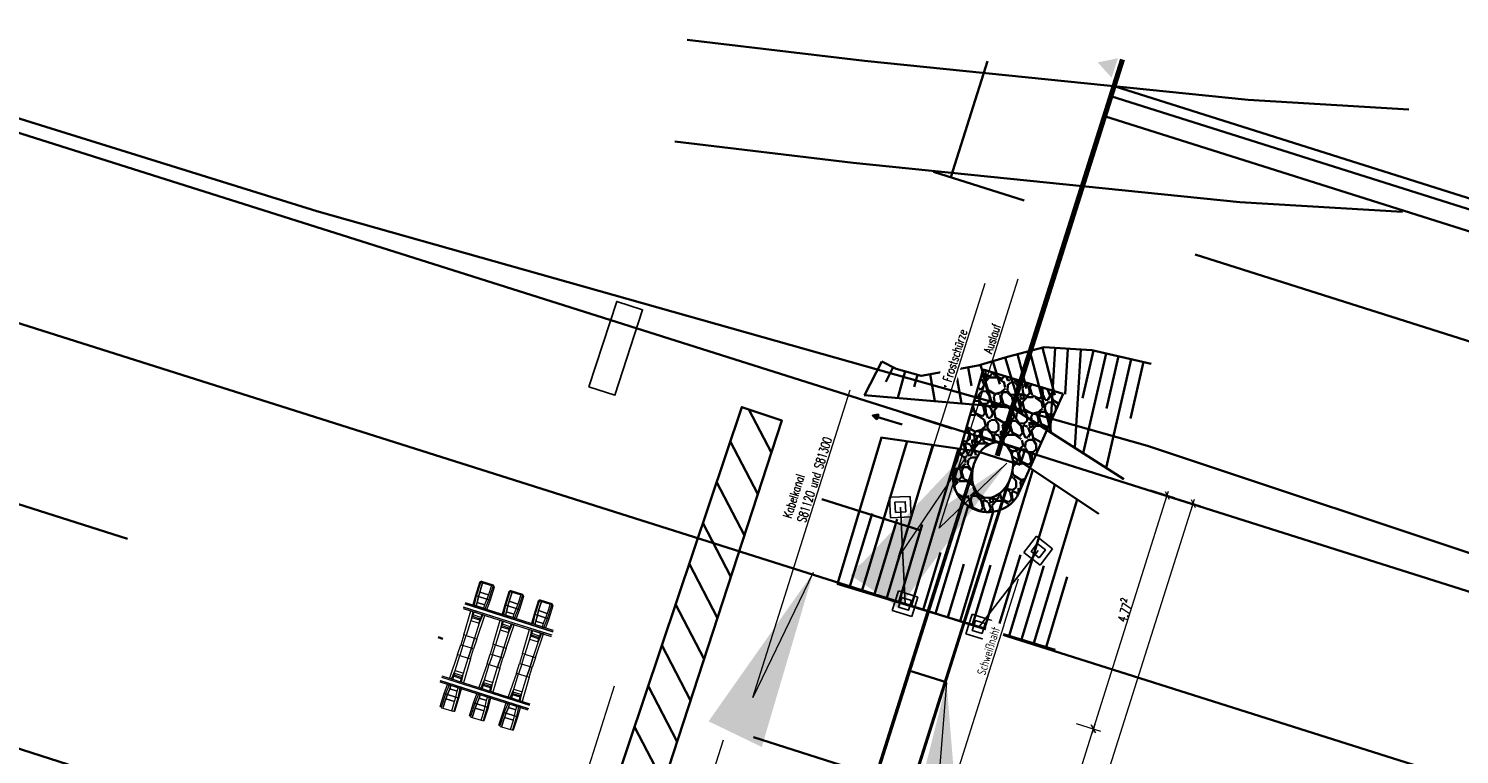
# Model space of a CAD drawing. Header units: metres. Extents: x -11 to 3521450, y 0 to 5943726.
# Tile 78 of 96: x 3521259 to 3521287, y 5943388 to 5943402. Entities that reach past the tile are written whole.
import ezdxf

# ---------------------------------------------------------------- set-up
doc = ezdxf.new("R2010")
doc.units = ezdxf.units.M
doc.header["$PDMODE"] = 35
doc.header["$PDSIZE"] = 0.1
for name, pattern in [('AUSGEZOGEN', [2, 1, 1]), ('JIS_02_0.7', [1.35, 0.75, -0.6]), ('Strichpunkt', [25.4, 12.7, -6.35, 0, -6.35]), ('Verdeckt', [9.525, 6.35, -3.175]), ('Verdeckt2', [4.7625, 3.175, -1.5875])]:
    doc.linetypes.add(name, pattern=pattern)
doc.layers.add('IB_SCHWELLE', color=101, linetype='Continuous', lineweight=9)
doc.layers.add('T__ACHS', color=10, linetype='Strichpunkt', lineweight=25)
doc.layers.add('IBJ_DB-Grenze', color=3, linetype='Continuous', true_color=0x00ff00)
for name, color, linetype in [('IBJ_Entwässerung', 170, 'Continuous'), ('IBJ_Sonstiges', 10, 'Continuous'), ('T__SCHN', 1, 'Continuous'), ('T__TEXT', 2, 'Continuous'), ('T__VERM', 3, 'Continuous')]:
    doc.layers.add(name, color=color, linetype=linetype)
doc.layers.add('IBJ_Hilfslinien', color=210, linetype='Continuous', plot=False)
doc.styles.get("Standard").update_dxf_attribs({"font": 'simplex.shx', "width": 0.7})
doc.dimstyles.new('SOFI35$0', dxfattribs={"dimtxt": 3.5, "dimasz": 0.35, "dimexe": 0.18, "dimexo": 0.0625, "dimgap": 0.945, "dimtad": 1, "dimdec": 3, "dimrnd": 0.001, "dimzin": 0, "dimdsep": 46, "dimtxsty": 'Standard', "dimblk1": 'SOF_BEMSTR1', "dimblk2": 'SOF_BEMSTR2', "dimsah": 1, "dimcen": 3.5, "dimse1": 1, "dimse2": 1, "dimclrd": 1, "dimclre": 1, "dimclrt": 2, "dimadec": 0, "dimazin": 0, "dimtfac": 1, "dimtdec": 3, "dimtmove": 0, "dimatfit": 3, "dimfxl": 1, "dimtolj": 1, "dimtzin": 0, "dimlwd": 0, "dimlwe": 0, "dimarcsym": 0})
doc.dimstyles.new('SOFI35$7', dxfattribs={"dimscale": 0, "dimtxt": 3.5, "dimasz": 3.5, "dimexe": 0.18, "dimexo": 0.0625, "dimgap": 0.945, "dimtad": 1, "dimdec": 3, "dimrnd": 0.001, "dimzin": 0, "dimdsep": 46, "dimtxsty": 'Standard', "dimblk1": 'SOF_BEMSTR1', "dimblk2": 'SOF_BEMSTR2', "dimcen": 3.5, "dimse1": 1, "dimse2": 1, "dimclrd": 1, "dimclre": 1, "dimclrt": 2, "dimadec": 0, "dimazin": 0, "dimtfac": 1, "dimtdec": 3, "dimtmove": 0, "dimatfit": 0, "dimfxl": 1, "dimtolj": 1, "dimtzin": 0, "dimlwd": 0, "dimlwe": 0, "dimarcsym": 0})

# ---------------------------------------------------------------- blocks, each defined once
blk = doc.blocks.new('SOF_BEMSTR1')
at = {"color": 0, "linetype": 'ByBlock', "lineweight": -2}
for p, q in [((0, 20), (0, -8.5)), ((3.535, 3.535), (-3.535, -3.535)), ((-5, 0), (5, 0))]:
    blk.add_line(p, q, dxfattribs=at)
blk = doc.blocks.new('SOF_BEMSTR2')
at = {"color": 0, "linetype": 'ByBlock', "lineweight": -2}
for p, q in [((0, -20), (0, 8.5)), ((3.535, 3.535), (-3.535, -3.535)), ((-5, 0), (5, 0))]:
    blk.add_line(p, q, dxfattribs=at)
blk = doc.blocks.new('*D112')
at = {"layer": 'Defpoints', "color": 0, "linetype": 'AUSGEZOGEN', "lineweight": 35, "transparency": 16777216}
for p in [(3521277.61, 5943394.099), (3521281.349, 5943392.916), (3521272.099, 5943376.678)]:
    blk.add_point(p, dxfattribs=at)
at = {"layer": 'T__VERM', "color": 1, "linetype": 'AUSGEZOGEN', "lineweight": 0, "transparency": 16777216}
blk.add_line((3521275.843, 5943375.512), (3521281.344, 5943392.899), dxfattribs=at)
at = {"layer": 'T__VERM', "color": 1, "linetype": 'AUSGEZOGEN', "lineweight": 0, "transparency": 16777216, "xscale": 0.0175, "yscale": 0.0175, "zscale": 0.0175}
for name, p, rotation in [('SOF_BEMSTR1', (3521281.349, 5943392.916), 72.4443742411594), ('SOF_BEMSTR2', (3521275.837, 5943375.495), 252.4443742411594)]:
    blk.add_blockref(name, p, dxfattribs=dict(at, rotation=rotation))
at = {"layer": 'T__VERM', "color": 2, "linetype": 'AUSGEZOGEN', "lineweight": 35, "transparency": 16777216, "insert": (3521278.465, 5943384.246), "char_height": 0.175, "attachment_point": 5, "rotation": 72.4444}
blk.add_mtext('\\A1;\\A1;18.27{\\H.7x;\\S2^ ;}', dxfattribs=at)
blk = doc.blocks.new('A$C5145380c')
at = {"layer": 'IBJ_Sonstiges', "color": 10, "linetype": 'Verdeckt', "lineweight": 25, "ltscale": 0.5, "transparency": 33554687, "elevation": 0}
for points in [[(1.531, 1.597), (1.908, 1.731), (2.042, 1.355), (1.665, 1.22)], [(-0.188, 1.043), (0.212, 1.038), (0.208, 0.638), (-0.192, 0.643)], [(-0.208, -0.862), (0.191, -0.867), (0.196, -0.467), (-0.204, -0.462)], [(1.497, -1.457), (1.87, -1.6), (2.013, -1.227), (1.64, -1.083)]]:
    blk.add_lwpolyline(points, close=True, dxfattribs=at)
at = {"layer": 'IBJ_Sonstiges', "color": 10, "lineweight": 25, "transparency": 33554687, "elevation": 0}
for points in [[(1.659, 1.536), (1.847, 1.603), (1.914, 1.415), (1.726, 1.348)], [(-0.089, 0.942), (0.111, 0.939), (0.109, 0.739), (-0.091, 0.742)], [(-0.107, -0.763), (0.093, -0.766), (0.095, -0.566), (-0.105, -0.563)], [(1.626, -1.399), (1.813, -1.471), (1.884, -1.284), (1.698, -1.212)]]:
    blk.add_lwpolyline(points, close=True, dxfattribs=at)
at = {"layer": 'T__ACHS', "color": 10, "lineweight": 25, "ltscale": 0.25, "transparency": 33554687}
for p, q in [((0.008, 0.84), (1.787, 1.476)), ((0.01, 0.835), (-0.008, -0.664)), ((-0.008, -0.664), (1.755, -1.342))]:
    blk.add_line(p, q, dxfattribs=at)
blk = doc.blocks.new('*D137')
at = {"layer": 'Defpoints', "color": 0, "linetype": 'AUSGEZOGEN', "lineweight": 35, "transparency": 16777216}
for p in [(3521276.171, 5943389.55), (3521279.406, 5943388.526), (3521274.808, 5943385.261)]:
    blk.add_point(p, dxfattribs=at)
at = {"layer": 'T__VERM', "color": 1, "linetype": 'AUSGEZOGEN', "lineweight": 0, "transparency": 16777216}
blk.add_line((3521278.054, 5943384.252), (3521279.401, 5943388.51), dxfattribs=at)
at = {"layer": 'T__VERM', "color": 1, "linetype": 'AUSGEZOGEN', "lineweight": 0, "transparency": 16777216, "xscale": 0.0175, "yscale": 0.0175, "zscale": 0.0175}
for name, p, rotation in [('SOF_BEMSTR1', (3521279.406, 5943388.526), 72.4443742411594), ('SOF_BEMSTR2', (3521278.049, 5943384.236), 252.4443742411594)]:
    blk.add_blockref(name, p, dxfattribs=dict(at, rotation=rotation))
at = {"layer": 'T__VERM', "color": 2, "linetype": 'AUSGEZOGEN', "lineweight": 35, "transparency": 16777216, "insert": (3521278.599, 5943386.422), "char_height": 0.175, "attachment_point": 5, "rotation": 72.4444}
blk.add_mtext('\\A1;\\A1;4.50{\\H.7x;\\S^ ;}', dxfattribs=at)
blk = doc.blocks.new('*D138')
at = {"layer": 'Defpoints', "color": 0, "linetype": 'AUSGEZOGEN', "lineweight": 35, "transparency": 16777216}
for p in [(3521277.611, 5943394.1), (3521280.846, 5943393.076), (3521276.171, 5943389.55)]:
    blk.add_point(p, dxfattribs=at)
at = {"layer": 'T__VERM', "color": 1, "linetype": 'AUSGEZOGEN', "lineweight": 0, "transparency": 16777216}
blk.add_line((3521279.412, 5943388.543), (3521280.84, 5943393.06), dxfattribs=at)
at = {"layer": 'T__VERM', "color": 1, "linetype": 'AUSGEZOGEN', "lineweight": 0, "transparency": 16777216, "xscale": 0.0175, "yscale": 0.0175, "zscale": 0.0175}
for name, p, rotation in [('SOF_BEMSTR1', (3521280.846, 5943393.076), 72.4443742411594), ('SOF_BEMSTR2', (3521279.406, 5943388.526), 252.4443742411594)]:
    blk.add_blockref(name, p, dxfattribs=dict(at, rotation=rotation))
at = {"layer": 'T__VERM', "color": 2, "linetype": 'AUSGEZOGEN', "lineweight": 35, "transparency": 16777216, "insert": (3521279.998, 5943390.842), "char_height": 0.175, "attachment_point": 5, "rotation": 72.4444}
blk.add_mtext('\\A1;\\A1;4.77{\\H.7x;\\S2^ ;}', dxfattribs=at)
blk = doc.blocks.new('*U139')
at = {"color": 0, "linetype": 'ByBlock', "lineweight": 35}
for p, q in [((0, 0), (-0.338, -0.659)), ((2.165, 0.002), (2.299, -0.446)), ((2.405, 0.074), (2.733, -1.025)), ((2.646, 0.138), (2.819, -0.526)), ((2.888, 0.201), (3.301, -1.389)), ((3.13, 0.264), (3.371, -0.662)), ((3.379, 0.26), (3.28, -1.375)), ((3.628, 0.245), (3.575, -0.642)), ((3.878, 0.23), (3.763, -1.684)), ((4.127, 0.21), (3.915, -0.718)), ((4.37, 0.155), (3.926, -1.789)), ((4.858, 0.043), (4.374, -2.075)), ((4.614, 0.099), (4.382, -0.916)), ((0.222, -0.114), (0.077, -0.398)), ((0.458, -0.194), (0.31, -0.714)), ((0.699, -0.262), (0.631, -0.499)), ((0.943, -0.252), (1.037, -0.776)), ((1.189, -0.208), (1.242, -0.502)), ((1.435, -0.163), (1.553, -0.819)), ((1.681, -0.119), (1.746, -0.48)), ((1.926, -0.069), (2.165, -0.871)), ((5.102, -0.012), (4.85, -1.115))]:
    blk.add_line(p, q, dxfattribs=at)
blk = doc.blocks.new('*U151')
at = {"color": 0, "linetype": 'ByBlock', "lineweight": 35}
for p, q in [((0, 0), (0.863, 2.852)), ((0.477, -0.144), (1.362, 2.78)), ((0.956, -0.289), (1.863, 2.707)), ((1.435, -0.434), (2.363, 2.635)), ((2.87, -0.869), (3.806, 2.222)), ((3.349, -1.014), (4.241, 1.933)), ((1.913, -0.579), (2.548, 1.519)), ((2.392, -0.724), (3.036, 1.406)), ((3.827, -1.158), (4.675, 1.644)), ((0.238, -0.072), (0.675, 1.372)), ((0.717, -0.217), (1.165, 1.263)), ((1.195, -0.362), (1.654, 1.155)), ((1.674, -0.507), (2.012, 0.611)), ((3.11, -0.941), (3.566, 0.568)), ((2.152, -0.651), (2.465, 0.383)), ((2.631, -0.796), (2.982, 0.365)), ((3.588, -1.086), (4.023, 0.351)), ((4.067, -1.231), (4.48, 0.134))]:
    blk.add_line(p, q, dxfattribs=at)

msp = doc.modelspace()

# ---------------------------------------------------------------- hatches: boundary and pattern name
at = {"layer": 'IBJ_Entwässerung', "linetype": 'AUSGEZOGEN', "lineweight": 35}
h = msp.add_hatch(color=256, dxfattribs=at)
h.dxf.hatch_style = 1
h.paths.add_polyline_path([(3521275.1891, 5943394.5521), (3521275.1054, 5943394.6297), (3521275.2182, 5943394.6477)])
at = {"layer": 'IBJ_Sonstiges', "linetype": 'Continuous', "lineweight": 35}
h = msp.add_hatch(dxfattribs=at)
h.set_pattern_fill('GRAVEL', color=256, scale=0.023, angle=432.44438)
h.set_pattern_definition([(335.210654, (3521257.112057, 5943331.69251), (6.40457537, -2.91005363), [0.078596, -7.7810112]), (292.167608, (3521257.18341, 5943331.659556), (-2.6308624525, 6.524228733), [0.134873, -13.3524312]), (239.708314, (3521257.2343, 5943331.534652), (4.411561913, 7.480851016), [0.0951007, -9.4149862]), (14.471556, (3521257.441186, 5943331.360184), (-11.33433288, -2.896557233), [0.122821, -12.1592806]), (40.03152, (3521257.56011, 5943331.390877), (-5.833301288, -4.863182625), [0.1204358, -11.9231558]), (104.471556, (3521257.652327, 5943331.468342), (2.896557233, -11.33433288), [0.122821, -12.1592806]), (144.892107, (3521257.621634, 5943331.587266), (7.826314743, -5.5277220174), [0.1624245, -16.0800165]), (179.453195, (3521257.48876, 5943331.68068), (-13.486884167, 0.1064593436), [0.1533455, -15.181209]), (228.62743, (3521257.33542, 5943331.682143), (-5.873185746, -6.710154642), [0.123237, -12.2004755]), (282.434225, (3521257.253967, 5943331.58966), (-1.341970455, 6.311612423), [0.140694, -6.8940055]), (329.595305, (3521257.284261, 5943331.452268), (8.2116629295, -4.7969101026), [0.181948, -18.0128577]), (246.01194, (3521257.27576, 5943331.91441), (-2.139357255, -4.94295154), [0.062101, -6.14803]), (278.6671, (3521257.250515, 5943331.857673), (-1.129354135, 7.600504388), [0.118147, -11.696567]), (332.1979, (3521257.2683, 5943331.74087), (0.55808, 0.1727319), [0.082618, -0.7435654]), (310.39646, (3521257.21344, 5943331.68108), (-1.97981942, 2.444936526), [0.0444915, -4.404643]), (38.99928, (3521257.24227, 5943331.6472), (-1.50150829, -1.07627564), [0.06292, -3.083093]), (138.16162, (3521257.29117, 5943331.68679), (-1.6343557, 1.32877642), [0.1021935, -3.3042486]), (268.76292, (3521257.21504, 5943331.75496), (0.2126163, 1.28889197), [0.073896, -1.7735066]), (123.587407, (3521257.34246, 5943331.32351), (-3.401558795, 5.062604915), [0.1035202, -10.24853]), (177.54404, (3521257.28519, 5943331.40975), (6.829808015, -0.332269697), [0.0868478, -8.5979096]), (40.39646, (3521257.10342, 5943331.72041), (-2.444936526, -1.97981942), [0.0889824, -4.360152]), (90.808326, (3521257.171188, 5943331.77808), (0.05307849, -6.0989961), [0.1035202, -10.24853]), (86.64182, (3521257.68847, 5943331.430605), (-0.25250078, -3.13586398), [0.099828, -4.891579]), (41.97301, (3521257.694316, 5943331.53026), (-5.275221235, -4.690450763), [0.0836446, -8.2808265]), (173.99928, (3521257.65977, 5943331.89873), (-3.13586398, 0.25250078), [0.0889824, -4.360152]), (124.55189, (3521257.571278, 5943331.90803), (4.477834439, -6.564113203), [0.09793, -9.6950465]), (176.64182, (3521257.74441, 5943331.62527), (3.13586398, -0.25250078), [0.049914, -4.941493]), (208.5078, (3521257.67014, 5943331.86524), (-2.05958834, -1.2490075), [0.0297884, -2.949059]), (273.16162, (3521257.64396, 5943331.85102), (0.03988446, 1.84697202), [0.1204358, -2.2882826]), (293.206873, (3521257.650603, 5943331.730772), (-2.285398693, 5.408068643), [0.1116114, -11.049514]), (50.88793, (3521257.3414, 5943331.70234), (-0.94342824, -0.90354378), [0.0842545, -2.0221086]), (100.355093, (3521257.394552, 5943331.767714), (-1.820281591, 9.832824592), [0.147098, -14.562682]), (168.14326, (3521257.36811, 5943331.912416), (4.59748781, -1.023197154), [0.060147, -5.95456]), (197.1979, (3521257.30925, 5943331.9248), (-0.385348, -0.730812), [0.035052, -0.549148]), (227.454304, (3521257.637315, 5943331.71443), (3.2156329, 3.441443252), [0.0811594, -8.0348064]), (155.210654, (3521257.582437, 5943331.654635), (-6.40457537, 2.91005363), [0.157192, -7.7024153]), (107.1979, (3521257.4397, 5943331.72054), (-0.730812, 0.385348), [0.151892, -0.432308]), (72.502713, (3521257.39482, 5943331.865643), (2.17924171, 6.789923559), [0.09237, -9.144643]), (1.25247, (3521257.42259, 5943331.95374), (2.40505207, 0.13284741), [0.0850607, -4.1679795]), (314.84384, (3521257.50763, 5943331.9556), (8.8627059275, -8.876202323), [0.1384934, -13.710867]), (282.623945, (3521257.605294, 5943331.857403), (1.687434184, -7.427772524), [0.1465168, -14.5051447])])
edge = h.paths.add_edge_path()
edge.add_line((3521277.2614, 5943395.5285), (3521276.742, 5943393.7444))
edge.add_arc((3521277.3527, 5943393.4339), 0.6851, 153.04609, 326.16758)
edge.add_line((3521277.9218, 5943393.0524), (3521278.8201, 5943395.053))
edge.add_line((3521278.8201, 5943395.053), (3521277.9444, 5943395.3201))
edge.add_line((3521277.9444, 5943395.3201), (3521277.2614, 5943395.5285))
edge = h.paths.add_edge_path(flags=16)
edge.add_ellipse((3521277.4441, 5943393.5737), major_axis=(0.1691, 0.5347), ratio=0.6794182, start_angle=0, end_angle=360)
at = {"layer": 'IBJ_Sonstiges', "linetype": 'AUSGEZOGEN', "lineweight": 35}
h = msp.add_hatch(dxfattribs=at)
h.set_pattern_fill('ANSI31', color=256, scale=0.19)
h.set_pattern_definition([(117.4444, (3521270.7269, 5943372.35044), (-0.53536, -0.27803), [])])
h.paths.add_polyline_path([(3521272.5529, 5943394.7952), (3521267.83, 5943380.727), (3521268.732, 5943380.406), (3521273.335, 5943394.531)])

# ---------------------------------------------------------------- linework, layer by layer
at = {"layer": 'IB_SCHWELLE', "color": 0, "extrusion": (-7.34209e-07, -2.32642e-06, 1), "elevation": -16.4122}
for points in [[(3521267.4426, 5943391.3765), (3521267.3627, 5943391.1242), (3521267.3841, 5943391.1174), (3521267.4663, 5943391.3766), (3521267.4426, 5943391.3765)], [(3521267.5042, 5943391.3723), (3521267.4471, 5943391.192), (3521267.426, 5943391.1041), (3521267.3841, 5943391.1174), (3521267.4663, 5943391.3766), (3521267.4774, 5943391.3868), (3521267.5042, 5943391.3723)], [(3521267.482, 5943391.4014), (3521267.4426, 5943391.3765), (3521267.4663, 5943391.3766), (3521267.4774, 5943391.3868), (3521267.482, 5943391.4014)], [(3521267.5042, 5943391.3723), (3521267.6758, 5943391.3179), (3521267.6186, 5943391.1376), (3521267.4471, 5943391.192), (3521267.5042, 5943391.3723)], [(3521267.482, 5943391.4014), (3521267.7108, 5943391.3288), (3521267.7062, 5943391.3143), (3521267.6758, 5943391.3179), (3521267.5042, 5943391.3723), (3521267.4774, 5943391.3868), (3521267.482, 5943391.4014)], [(3521267.6758, 5943391.3179), (3521267.6186, 5943391.1376), (3521267.5852, 5943391.0537), (3521267.6271, 5943391.0404), (3521267.7093, 5943391.2996), (3521267.7062, 5943391.3143), (3521267.6758, 5943391.3179)], [(3521267.7286, 5943391.2858), (3521267.6486, 5943391.0336), (3521267.6271, 5943391.0404), (3521267.7093, 5943391.2996), (3521267.7286, 5943391.2858)], [(3521267.7108, 5943391.3289), (3521267.7286, 5943391.2858), (3521267.7093, 5943391.2996), (3521267.7062, 5943391.3143), (3521267.7108, 5943391.3289)], [(3521267.3627, 5943391.1242), (3521267.3108, 5943390.9428), (3521267.3436, 5943390.9324), (3521267.3841, 5943391.1174), (3521267.3627, 5943391.1242)], [(3521267.384, 5943391.1174), (3521267.426, 5943391.1041), (3521267.3983, 5943390.9885), (3521267.3772, 5943390.9218), (3521267.3436, 5943390.9324), (3521267.3841, 5943391.1174)], [(3521267.426, 5943391.1041), (3521267.5852, 5943391.0537), (3521267.5413, 5943390.9432), (3521267.3983, 5943390.9885), (3521267.426, 5943391.1041)], [(3521267.4471, 5943391.192), (3521267.6186, 5943391.1376), (3521267.5852, 5943391.0537), (3521267.426, 5943391.1041), (3521267.4471, 5943391.192)], [(3521267.6272, 5943391.0403), (3521267.5852, 5943391.0537), (3521267.5413, 5943390.9432), (3521267.5201, 5943390.8765), (3521267.5537, 5943390.8658), (3521267.6271, 5943391.0404)], [(3521267.6486, 5943391.0336), (3521267.5865, 5943390.8554), (3521267.5537, 5943390.8658), (3521267.6271, 5943391.0404), (3521267.6486, 5943391.0336)], [(3521268.0146, 5943391.1952), (3521267.9346, 5943390.9429), (3521267.9561, 5943390.9361), (3521268.0382, 5943391.1953), (3521268.0146, 5943391.1952)], [(3521268.0762, 5943391.191), (3521268.019, 5943391.0106), (3521267.998, 5943390.9228), (3521267.9561, 5943390.9361), (3521268.0382, 5943391.1953), (3521268.0493, 5943391.2055), (3521268.0762, 5943391.191)], [(3521268.019, 5943391.0106), (3521268.1906, 5943390.9562), (3521268.1572, 5943390.8723), (3521267.998, 5943390.9228), (3521268.019, 5943391.0106)], [(3521268.0539, 5943391.2201), (3521268.0146, 5943391.1952), (3521268.0382, 5943391.1953), (3521268.0493, 5943391.2055), (3521268.0539, 5943391.2201)], [(3521268.0762, 5943391.191), (3521268.2478, 5943391.1366), (3521268.1906, 5943390.9562), (3521268.019, 5943391.0106), (3521268.0762, 5943391.191)], [(3521268.0539, 5943391.2201), (3521268.2827, 5943391.1475), (3521268.2781, 5943391.133), (3521268.2478, 5943391.1366), (3521268.0762, 5943391.191), (3521268.0493, 5943391.2055), (3521268.0539, 5943391.2201)], [(3521268.2478, 5943391.1366), (3521268.1906, 5943390.9562), (3521268.1572, 5943390.8723), (3521268.1991, 5943390.859), (3521268.2813, 5943391.1182), (3521268.2781, 5943391.133), (3521268.2478, 5943391.1366)], [(3521268.3005, 5943391.1045), (3521268.2205, 5943390.8522), (3521268.1991, 5943390.859), (3521268.2813, 5943391.1182), (3521268.3005, 5943391.1045)], [(3521268.2827, 5943391.1475), (3521268.3005, 5943391.1045), (3521268.2813, 5943391.1182), (3521268.2781, 5943391.133), (3521268.2827, 5943391.1475)], [(3521268.5865, 5943391.0138), (3521268.5066, 5943390.7616), (3521268.528, 5943390.7548), (3521268.6102, 5943391.014), (3521268.5865, 5943391.0138)], [(3521268.6481, 5943391.0096), (3521268.591, 5943390.8293), (3521268.5699, 5943390.7415), (3521268.528, 5943390.7548), (3521268.6102, 5943391.014), (3521268.6213, 5943391.0242), (3521268.6481, 5943391.0096)], [(3521268.6259, 5943391.0387), (3521268.5865, 5943391.0138), (3521268.6102, 5943391.014), (3521268.6213, 5943391.0242), (3521268.6259, 5943391.0387)], [(3521268.6481, 5943391.0096), (3521268.8197, 5943390.9553), (3521268.7625, 5943390.7749), (3521268.591, 5943390.8293), (3521268.6481, 5943391.0096)], [(3521268.6259, 5943391.0387), (3521268.8546, 5943390.9662), (3521268.8501, 5943390.9517), (3521268.8197, 5943390.9552), (3521268.6481, 5943391.0096), (3521268.6213, 5943391.0242), (3521268.6259, 5943391.0387)], [(3521267.273, 5943390.8237), (3521267.3134, 5943390.8109), (3521267.2753, 5943390.6368), (3521267.1817, 5943390.3416), (3521267.1388, 5943390.3552), (3521267.273, 5943390.8237)], [(3521267.4668, 5943390.6968), (3521267.3172, 5943390.7442), (3521267.309, 5943390.7182), (3521267.4585, 5943390.6707)], [(3521267.3361, 5943390.8037), (3521267.4857, 5943390.7562), (3521267.4668, 5943390.6968), (3521267.3172, 5943390.7442)], [(3521267.5488, 5943390.7362), (3521267.5083, 5943390.7491), (3521267.4392, 5943390.5848), (3521267.3456, 5943390.2896), (3521267.3885, 5943390.276), (3521267.5488, 5943390.7363)], [(3521267.3983, 5943390.9885), (3521267.5413, 5943390.9432), (3521267.5201, 5943390.8765), (3521267.3772, 5943390.9218), (3521267.3983, 5943390.9885)], [(3521267.9346, 5943390.9429), (3521267.8827, 5943390.7615), (3521267.9156, 5943390.7511), (3521267.9561, 5943390.9361), (3521267.9346, 5943390.9429)], [(3521267.956, 5943390.9361), (3521267.998, 5943390.9228), (3521267.9703, 5943390.8072), (3521267.9491, 5943390.7405), (3521267.9156, 5943390.7511), (3521267.9561, 5943390.9361)], [(3521267.9703, 5943390.8072), (3521268.1132, 5943390.7619), (3521268.092, 5943390.6951), (3521267.9491, 5943390.7404), (3521267.9703, 5943390.8072)], [(3521267.998, 5943390.9228), (3521268.1572, 5943390.8723), (3521268.1132, 5943390.7619), (3521267.9703, 5943390.8072), (3521267.998, 5943390.9228)], [(3521268.1992, 5943390.859), (3521268.1572, 5943390.8723), (3521268.1132, 5943390.7619), (3521268.092, 5943390.6951), (3521268.1256, 5943390.6845), (3521268.1991, 5943390.859)], [(3521268.2205, 5943390.8522), (3521268.1585, 5943390.6741), (3521268.1256, 5943390.6845), (3521268.1991, 5943390.859), (3521268.2205, 5943390.8522)], [(3521268.5066, 5943390.7616), (3521268.4546, 5943390.5802), (3521268.4875, 5943390.5698), (3521268.528, 5943390.7548), (3521268.5066, 5943390.7616)], [(3521268.5279, 5943390.7548), (3521268.5699, 5943390.7415), (3521268.5422, 5943390.6258), (3521268.5211, 5943390.5591), (3521268.4875, 5943390.5698), (3521268.528, 5943390.7548)], [(3521268.5699, 5943390.7415), (3521268.7291, 5943390.691), (3521268.6851, 5943390.5805), (3521268.5422, 5943390.6258), (3521268.5699, 5943390.7415)], [(3521268.591, 5943390.8293), (3521268.7625, 5943390.7749), (3521268.7291, 5943390.691), (3521268.5699, 5943390.7415), (3521268.591, 5943390.8293)], [(3521268.8197, 5943390.9552), (3521268.7625, 5943390.7749), (3521268.7291, 5943390.691), (3521268.771, 5943390.6777), (3521268.8532, 5943390.9369), (3521268.85, 5943390.9516), (3521268.8197, 5943390.9553)], [(3521268.8725, 5943390.9232), (3521268.7925, 5943390.6709), (3521268.771, 5943390.6777), (3521268.8532, 5943390.9369), (3521268.8725, 5943390.9232)], [(3521268.8547, 5943390.9662), (3521268.8725, 5943390.9232), (3521268.8532, 5943390.9369), (3521268.85, 5943390.9516), (3521268.8547, 5943390.9662)], [(3521267.3004, 5943390.6913), (3521267.2753, 5943390.6368), (3521267.4392, 5943390.5848), (3521267.45, 5943390.6438), (3521267.3004, 5943390.6912)], [(3521267.309, 5943390.7182), (3521267.4585, 5943390.6707), (3521267.45, 5943390.6438), (3521267.3004, 5943390.6913)], [(3521267.8449, 5943390.6424), (3521267.8854, 5943390.6295), (3521267.8473, 5943390.4555), (3521267.7537, 5943390.1603), (3521267.7108, 5943390.1738), (3521267.8449, 5943390.6424)], [(3521267.8724, 5943390.5099), (3521267.8473, 5943390.4555), (3521268.0111, 5943390.4035), (3521268.022, 5943390.4625), (3521267.8724, 5943390.5099)], [(3521267.8809, 5943390.5368), (3521268.0305, 5943390.4894), (3521268.022, 5943390.4625), (3521267.8724, 5943390.5099)], [(3521268.0388, 5943390.5155), (3521267.8892, 5943390.5629), (3521267.8809, 5943390.5368), (3521268.0305, 5943390.4894)], [(3521267.908, 5943390.6223), (3521268.0576, 5943390.5749), (3521268.0388, 5943390.5155), (3521267.8892, 5943390.5629)], [(3521268.1207, 5943390.5549), (3521268.0803, 5943390.5677), (3521268.0111, 5943390.4035), (3521267.9175, 5943390.1083), (3521267.9604, 5943390.0947), (3521268.1207, 5943390.5549)], [(3521268.4169, 5943390.461), (3521268.4573, 5943390.4482), (3521268.4192, 5943390.2741), (3521268.3256, 5943389.9789), (3521268.2827, 5943389.9925), (3521268.4169, 5943390.461)], [(3521268.5422, 5943390.6258), (3521268.6851, 5943390.5805), (3521268.664, 5943390.5138), (3521268.5211, 5943390.5591), (3521268.5422, 5943390.6258)], [(3521268.7711, 5943390.6777), (3521268.7291, 5943390.691), (3521268.6851, 5943390.5805), (3521268.664, 5943390.5138), (3521268.6976, 5943390.5032), (3521268.771, 5943390.6777)], [(3521268.7925, 5943390.6709), (3521268.7304, 5943390.4928), (3521268.6976, 5943390.5032), (3521268.771, 5943390.6777), (3521268.7925, 5943390.6709)], [(3521267.1817, 5943390.3416), (3521267.1388, 5943390.3552), (3521267.078, 5943390.1632), (3521267.1209, 5943390.1496)], [(3521267.1817, 5943390.3416), (3521267.3456, 5943390.2896), (3521267.2847, 5943390.0976), (3521267.1209, 5943390.1496)], [(3521267.3456, 5943390.2896), (3521267.3885, 5943390.276), (3521267.3276, 5943390.084), (3521267.2847, 5943390.0976)], [(3521267.7537, 5943390.1603), (3521267.7108, 5943390.1739), (3521267.6499, 5943389.9819), (3521267.6928, 5943389.9683)], [(3521268.4443, 5943390.3286), (3521268.4192, 5943390.2741), (3521268.5831, 5943390.2222), (3521268.5939, 5943390.2812), (3521268.4443, 5943390.3286)], [(3521268.4528, 5943390.3555), (3521268.6024, 5943390.3081), (3521268.5939, 5943390.2812), (3521268.4443, 5943390.3286)], [(3521268.6107, 5943390.3341), (3521268.4611, 5943390.3816), (3521268.4528, 5943390.3555), (3521268.6024, 5943390.3081)], [(3521268.48, 5943390.441), (3521268.6295, 5943390.3936), (3521268.6107, 5943390.3341), (3521268.4611, 5943390.3816)], [(3521268.6926, 5943390.3736), (3521268.6522, 5943390.3864), (3521268.5831, 5943390.2222), (3521268.4894, 5943389.927), (3521268.5323, 5943389.9134), (3521268.6926, 5943390.3736)], [(3521266.8568, 5943389.511), (3521266.8972, 5943389.4982), (3521266.9664, 5943389.6624), (3521267.06, 5943389.9576), (3521267.0171, 5943389.9712), (3521266.8568, 5943389.511)], [(3521267.06, 5943389.9576), (3521267.0171, 5943389.9712), (3521267.078, 5943390.1632), (3521267.1209, 5943390.1496)], [(3521267.06, 5943389.9576), (3521267.2238, 5943389.9057), (3521267.2847, 5943390.0976), (3521267.1209, 5943390.1496)], [(3521267.1326, 5943389.4236), (3521267.0921, 5943389.4364), (3521267.1302, 5943389.6104), (3521267.2238, 5943389.9057), (3521267.2667, 5943389.8921), (3521267.1326, 5943389.4235)], [(3521267.2238, 5943389.9057), (3521267.2667, 5943389.8921), (3521267.3276, 5943390.084), (3521267.2847, 5943390.0976)], [(3521267.6319, 5943389.7763), (3521267.589, 5943389.7899), (3521267.6499, 5943389.9819), (3521267.6928, 5943389.9683)], [(3521267.6319, 5943389.7763), (3521267.7958, 5943389.7243), (3521267.8566, 5943389.9163), (3521267.6928, 5943389.9683)], [(3521267.7537, 5943390.1603), (3521267.9175, 5943390.1083), (3521267.8566, 5943389.9163), (3521267.6928, 5943389.9683)], [(3521267.7958, 5943389.7243), (3521267.8387, 5943389.7107), (3521267.8995, 5943389.9027), (3521267.8566, 5943389.9163)], [(3521267.9175, 5943390.1083), (3521267.9604, 5943390.0947), (3521267.8995, 5943389.9027), (3521267.8566, 5943389.9163)], [(3521268.3256, 5943389.9789), (3521268.2827, 5943389.9925), (3521268.2219, 5943389.8005), (3521268.2648, 5943389.7869)], [(3521268.3256, 5943389.9789), (3521268.4894, 5943389.927), (3521268.4286, 5943389.735), (3521268.2648, 5943389.7869)], [(3521268.4894, 5943389.927), (3521268.5323, 5943389.9134), (3521268.4715, 5943389.7214), (3521268.4286, 5943389.735)], [(3521266.9555, 5943389.6034), (3521266.9664, 5943389.6624), (3521267.1302, 5943389.6104), (3521267.1051, 5943389.556), (3521266.9555, 5943389.6034)], [(3521267.4287, 5943389.3297), (3521267.4692, 5943389.3168), (3521267.5383, 5943389.4811), (3521267.6319, 5943389.7763), (3521267.5891, 5943389.7899), (3521267.4287, 5943389.3297)], [(3521267.7045, 5943389.2422), (3521267.6641, 5943389.255), (3521267.7022, 5943389.4291), (3521267.7958, 5943389.7243), (3521267.8387, 5943389.7107), (3521267.7045, 5943389.2422)], [(3521268.2039, 5943389.5949), (3521268.161, 5943389.6085), (3521268.2219, 5943389.8005), (3521268.2648, 5943389.7869)], [(3521268.2039, 5943389.5949), (3521268.3677, 5943389.543), (3521268.4286, 5943389.735), (3521268.2648, 5943389.7869)], [(3521268.3677, 5943389.543), (3521268.4106, 5943389.5294), (3521268.4715, 5943389.7214), (3521268.4286, 5943389.735)], [(3521266.757, 5943389.2138), (3521266.8191, 5943389.3919), (3521266.8519, 5943389.3815), (3521266.7784, 5943389.207), (3521266.757, 5943389.2138)], [(3521266.7784, 5943389.207), (3521266.8204, 5943389.1937), (3521266.8643, 5943389.3041), (3521266.8855, 5943389.3709), (3521266.8519, 5943389.3815), (3521266.7784, 5943389.207)], [(3521266.8643, 5943389.3041), (3521267.0073, 5943389.2588), (3521267.0284, 5943389.3256), (3521266.8855, 5943389.3709), (3521266.8643, 5943389.3041)], [(3521266.9199, 5943389.491), (3521267.0695, 5943389.4436), (3521267.0883, 5943389.503), (3521266.9387, 5943389.5504)], [(3521267.0883, 5943389.503), (3521266.9388, 5943389.5504), (3521266.947, 5943389.5765), (3521267.0966, 5943389.5291)], [(3521266.947, 5943389.5765), (3521267.0966, 5943389.5291), (3521267.1051, 5943389.556), (3521266.9555, 5943389.6034)], [(3521267.4918, 5943389.3097), (3521267.6414, 5943389.2622), (3521267.6603, 5943389.3217), (3521267.5107, 5943389.3691)], [(3521267.6603, 5943389.3217), (3521267.5107, 5943389.3691), (3521267.519, 5943389.3952), (3521267.6685, 5943389.3477)], [(3521267.519, 5943389.3952), (3521267.6685, 5943389.3477), (3521267.6771, 5943389.3746), (3521267.5275, 5943389.4221)], [(3521267.5275, 5943389.4221), (3521267.5383, 5943389.4811), (3521267.7022, 5943389.4291), (3521267.6771, 5943389.3746), (3521267.5275, 5943389.4221)], [(3521268.0007, 5943389.1483), (3521268.0411, 5943389.1355), (3521268.1103, 5943389.2997), (3521268.2039, 5943389.5949), (3521268.161, 5943389.6085), (3521268.0007, 5943389.1483)], [(3521268.2765, 5943389.0609), (3521268.236, 5943389.0737), (3521268.2741, 5943389.2478), (3521268.3677, 5943389.543), (3521268.4106, 5943389.5294), (3521268.2765, 5943389.0609)], [(3521266.677, 5943388.9615), (3521266.757, 5943389.2138), (3521266.7784, 5943389.207), (3521266.6962, 5943388.9478), (3521266.677, 5943388.9615)], [(3521266.7298, 5943388.9294), (3521266.787, 5943389.1098), (3521266.8204, 5943389.1937), (3521266.7784, 5943389.207), (3521266.6962, 5943388.9478), (3521266.6994, 5943388.933), (3521266.7298, 5943388.9294)], [(3521266.7298, 5943388.9294), (3521266.9013, 5943388.875), (3521266.9585, 5943389.0554), (3521266.787, 5943389.1098), (3521266.7298, 5943388.9294)], [(3521266.787, 5943389.1098), (3521266.9585, 5943389.0554), (3521266.9795, 5943389.1432), (3521266.8204, 5943389.1937), (3521266.787, 5943389.1098)], [(3521266.8204, 5943389.1937), (3521266.9795, 5943389.1432), (3521267.0073, 5943389.2588), (3521266.8643, 5943389.3041), (3521266.8204, 5943389.1937)], [(3521266.9013, 5943388.875), (3521266.9585, 5943389.0554), (3521266.9795, 5943389.1432), (3521267.0215, 5943389.1299), (3521266.9393, 5943388.8707), (3521266.9282, 5943388.8605), (3521266.9013, 5943388.875)], [(3521266.963, 5943388.8708), (3521267.0429, 5943389.1231), (3521267.0215, 5943389.1299), (3521266.9393, 5943388.8707), (3521266.963, 5943388.8708)], [(3521267.0215, 5943389.1299), (3521266.9795, 5943389.1432), (3521267.0073, 5943389.2588), (3521267.0284, 5943389.3256), (3521267.062, 5943389.3149), (3521267.0215, 5943389.1299)], [(3521267.0429, 5943389.1231), (3521267.0948, 5943389.3045), (3521267.062, 5943389.3149), (3521267.0215, 5943389.1299), (3521267.0429, 5943389.1231)], [(3521267.3289, 5943389.0324), (3521267.391, 5943389.2106), (3521267.4239, 5943389.2002), (3521267.3504, 5943389.0256), (3521267.3289, 5943389.0324)], [(3521267.3503, 5943389.0257), (3521267.3923, 5943389.0123), (3521267.4363, 5943389.1228), (3521267.4574, 5943389.1895), (3521267.4239, 5943389.2002), (3521267.3504, 5943389.0256)], [(3521267.3923, 5943389.0123), (3521267.5515, 5943388.9619), (3521267.5792, 5943389.0775), (3521267.4363, 5943389.1228), (3521267.3923, 5943389.0123)], [(3521267.4363, 5943389.1228), (3521267.5792, 5943389.0775), (3521267.6003, 5943389.1442), (3521267.4574, 5943389.1895), (3521267.4363, 5943389.1228)], [(3521267.5935, 5943388.9486), (3521267.5515, 5943388.9619), (3521267.5792, 5943389.0775), (3521267.6003, 5943389.1442), (3521267.6339, 5943389.1336), (3521267.5934, 5943388.9486)], [(3521267.6149, 5943388.9418), (3521267.6668, 5943389.1232), (3521267.6339, 5943389.1336), (3521267.5934, 5943388.9486), (3521267.6149, 5943388.9418)], [(3521268.0638, 5943389.1283), (3521268.2134, 5943389.0809), (3521268.2322, 5943389.1404), (3521268.0826, 5943389.1878)], [(3521268.2322, 5943389.1404), (3521268.0826, 5943389.1878), (3521268.0909, 5943389.2138), (3521268.2405, 5943389.1664)], [(3521268.0909, 5943389.2138), (3521268.2405, 5943389.1664), (3521268.249, 5943389.1933), (3521268.0994, 5943389.2407)], [(3521268.0994, 5943389.2407), (3521268.1103, 5943389.2997), (3521268.2741, 5943389.2478), (3521268.249, 5943389.1933), (3521268.0994, 5943389.2408)], [(3521267.2489, 5943388.7802), (3521267.3289, 5943389.0324), (3521267.3504, 5943389.0256), (3521267.2682, 5943388.7664), (3521267.2489, 5943388.7802)], [(3521267.3017, 5943388.7481), (3521267.3589, 5943388.9284), (3521267.3923, 5943389.0123), (3521267.3504, 5943389.0256), (3521267.2682, 5943388.7664), (3521267.2714, 5943388.7517), (3521267.3017, 5943388.7481)], [(3521267.3017, 5943388.7481), (3521267.4733, 5943388.6937), (3521267.5304, 5943388.874), (3521267.3589, 5943388.9284), (3521267.3017, 5943388.7481)], [(3521267.3589, 5943388.9284), (3521267.5304, 5943388.874), (3521267.5515, 5943388.9619), (3521267.3923, 5943389.0123), (3521267.3589, 5943388.9284)], [(3521267.4733, 5943388.6937), (3521267.5304, 5943388.874), (3521267.5515, 5943388.9619), (3521267.5934, 5943388.9486), (3521267.5113, 5943388.6894), (3521267.5002, 5943388.6792), (3521267.4733, 5943388.6937)], [(3521267.5349, 5943388.6895), (3521267.6149, 5943388.9418), (3521267.5934, 5943388.9486), (3521267.5113, 5943388.6894), (3521267.5349, 5943388.6895)], [(3521267.8209, 5943388.5988), (3521267.9009, 5943388.8511), (3521267.9223, 5943388.8443), (3521267.8401, 5943388.5851), (3521267.8209, 5943388.5988)], [(3521267.8737, 5943388.5668), (3521267.9308, 5943388.7471), (3521267.9642, 5943388.831), (3521267.9223, 5943388.8443), (3521267.8401, 5943388.5851), (3521267.8433, 5943388.5704), (3521267.8737, 5943388.5668)], [(3521267.9009, 5943388.8511), (3521267.9629, 5943389.0293), (3521267.9958, 5943389.0188), (3521267.9223, 5943388.8443), (3521267.9009, 5943388.8511)], [(3521267.9222, 5943388.8443), (3521267.9642, 5943388.831), (3521268.0082, 5943388.9415), (3521268.0294, 5943389.0082), (3521267.9958, 5943389.0188), (3521267.9223, 5943388.8443)], [(3521267.9308, 5943388.7471), (3521268.1024, 5943388.6927), (3521268.1234, 5943388.7805), (3521267.9642, 5943388.831), (3521267.9308, 5943388.7471)], [(3521267.9642, 5943388.831), (3521268.1234, 5943388.7805), (3521268.1511, 5943388.8962), (3521268.0082, 5943388.9415), (3521267.9642, 5943388.831)], [(3521268.0082, 5943388.9415), (3521268.1511, 5943388.8962), (3521268.1723, 5943388.9629), (3521268.0294, 5943389.0082), (3521268.0082, 5943388.9415)], [(3521268.0452, 5943388.5124), (3521268.1024, 5943388.6927), (3521268.1234, 5943388.7805), (3521268.1654, 5943388.7673), (3521268.0832, 5943388.5081), (3521268.0721, 5943388.4978), (3521268.0452, 5943388.5124)], [(3521268.1654, 5943388.7672), (3521268.1234, 5943388.7805), (3521268.1511, 5943388.8962), (3521268.1723, 5943388.9629), (3521268.2059, 5943388.9523), (3521268.1654, 5943388.7673)], [(3521268.1868, 5943388.7605), (3521268.2387, 5943388.9418), (3521268.2059, 5943388.9523), (3521268.1654, 5943388.7673), (3521268.1868, 5943388.7605)], [(3521267.8737, 5943388.5668), (3521268.0452, 5943388.5124), (3521268.1024, 5943388.6927), (3521267.9308, 5943388.7471), (3521267.8737, 5943388.5668)], [(3521268.1068, 5943388.5082), (3521268.1868, 5943388.7605), (3521268.1654, 5943388.7673), (3521268.0832, 5943388.5081), (3521268.1068, 5943388.5082)]]:
    msp.add_lwpolyline(points, close=True, dxfattribs=at)
for points in [[(3521267.1249, 5943390.8706), (3521268.8407, 5943390.3266)], [(3521268.848, 5943390.3495), (3521267.1321, 5943390.8935)], [(3521267.1337, 5943390.8983), (3521268.8495, 5943390.3543)], [(3521267.1539, 5943390.9621), (3521268.8697, 5943390.4182)], [(3521267.1554, 5943390.9669), (3521268.8712, 5943390.4229)], [(3521267.1627, 5943390.9898), (3521268.8785, 5943390.4458)], [(3521266.6709, 5943389.4388), (3521268.3868, 5943388.8948)], [(3521268.394, 5943388.9177), (3521266.6782, 5943389.4617)], [(3521266.6797, 5943389.4664), (3521268.3955, 5943388.9224)], [(3521266.7, 5943389.5303), (3521268.4158, 5943388.9863)], [(3521266.7015, 5943389.5351), (3521268.4173, 5943388.9911)], [(3521266.7087, 5943389.5579), (3521268.4245, 5943389.014)]]:
    msp.add_lwpolyline(points, dxfattribs=at)
at = {"layer": 'IBJ_DB-Grenze', "linetype": 'AUSGEZOGEN', "lineweight": 35}
msp.add_lwpolyline([(3521112.81, 5943449.37), (3521136.26, 5943441.87), (3521241.28, 5943405.77), (3521264.27, 5943398.61), (3521280.46, 5943394.04), (3521323.88, 5943379.58), (3521356.07, 5943368.72), (3521390.6443, 5943358.1454)], dxfattribs=at)
at = {"layer": 'IBJ_Entwässerung', "linetype": 'AUSGEZOGEN', "lineweight": 35}
msp.add_line((3521275.6821, 5943394.4546), (3521275.2037, 5943394.5999), dxfattribs=at)
msp.add_lwpolyline([(3521275.1891, 5943394.5521), (3521275.1054, 5943394.6297), (3521275.2182, 5943394.6477)], close=True, dxfattribs=at)
at = {"layer": 'IBJ_Hilfslinien', "linetype": 'AUSGEZOGEN', "lineweight": 35}
for p, q in [((3521401.9803, 5943354.7329), (3521154.6352, 5943432.986)), ((3521398.17, 5943352.2282), (3521241.5019, 5943401.7927)), ((3521276.6256, 5943399.2748), (3521277.3416, 5943401.538)), ((3521279.8089, 5943401.0487), (3521409.7714, 5943359.9329)), ((3521279.7471, 5943400.854), (3521409.7095, 5943359.7382)), ((3521279.6238, 5943400.4644), (3521409.5863, 5943359.3487)), ((3521278.0558, 5943398.8223), (3521276.2919, 5943399.3804)), ((3521281.3927, 5943397.7666), (3521411.3552, 5943356.6509)), ((3521276.6502, 5943394.3796), (3521275.6968, 5943394.6812)), ((3521276.0225, 5943392.3953), (3521274.1156, 5943392.9986))]:
    msp.add_line(p, q, dxfattribs=at)
for points in [[(3521271.487, 5943401.955), (3521274.9459, 5943401.5411), (3521282.423, 5943400.784), (3521285.5534, 5943400.5947)], [(3521271.2494, 5943399.9692), (3521274.7263, 5943399.5531), (3521282.2618, 5943398.7901), (3521285.4327, 5943398.5983)]]:
    msp.add_lwpolyline(points, dxfattribs=at)
at = {"layer": 'IBJ_Sonstiges', "linetype": 'Continuous', "lineweight": 35}
for p, q in [((3521277.2614, 5943395.5285, -0.8009), (3521276.742, 5943393.7444, -0.4336)), ((3521278.8201, 5943395.053, -0.8303), (3521277.2614, 5943395.5285, -0.8234)), ((3521278.8201, 5943395.053, -0.8303), (3521277.9218, 5943393.0524, -0.4336))]:
    msp.add_line(p, q, dxfattribs=at)
at = {"layer": 'IBJ_Sonstiges', "linetype": 'AUSGEZOGEN', "lineweight": 35}
for p, q in [((3521274.937, 5943395.028), (3521277.8241, 5943394.784)), ((3521277.8241, 5943394.784), (3521280.001, 5943393.391)), ((3521275.261, 5943394.205), (3521277.2048, 5943393.9242)), ((3521277.8245, 5943393.8379), (3521279.515, 5943392.713)), ((3521274.4159, 5943391.3507), (3521278.6594, 5943390.0664))]:
    msp.add_line(p, q, dxfattribs=at)
at = {"layer": 'IBJ_Sonstiges', "linetype": 'JIS_02_0.7', "lineweight": 35, "ltscale": 2}
msp.add_line((3521276.5342, 5943389.4343), (3521275.808, 5943389.6651), dxfattribs=at)
at = {"layer": 'IBJ_Sonstiges', "linetype": 'AUSGEZOGEN', "lineweight": 35}
msp.add_lwpolyline([(3521275.282, 5943395.6869), (3521275.561, 5943395.544), (3521276.053, 5943395.404), (3521277.16, 5943395.603), (3521277.732, 5943395.774), (3521278.448, 5943395.96), (3521279.379, 5943395.904), (3521280.53, 5943395.641)], dxfattribs=at)
msp.add_lwpolyline([(3521267.83, 5943380.727), (3521272.5529, 5943394.7952), (3521273.335, 5943394.531), (3521268.732, 5943380.406)], close=True, dxfattribs=at)
at = {"layer": 'IBJ_Sonstiges', "linetype": 'Verdeckt2', "lineweight": 35}
msp.add_lwpolyline([(3521277.5197, 5943393.8128), (3521277.1565, 5943393.9277), (3521277.0611, 5943393.9578), (3521277.1516, 5943394.2439), (3521277.9735, 5943393.9839), (3521278.0688, 5943393.9537), (3521277.9783, 5943393.6677), (3521277.5197, 5943393.8128)], dxfattribs=at)
at = {"layer": 'IBJ_Sonstiges', "extrusion": (-1.4015e-07, -4.12077e-07, 1), "elevation": -5.6527}
for points in [[(3521271.9031, 5943377.3222), (3521277.0789, 5943393.6825)], [(3521271.9852, 5943377.4824), (3521277.0538, 5943393.5036)], [(3521272.6296, 5943377.0923), (3521277.8054, 5943393.4526)], [(3521272.6545, 5943377.2707), (3521277.7231, 5943393.2918)]]:
    msp.add_lwpolyline(points, dxfattribs=at)
at = {"layer": 'IBJ_Sonstiges', "linetype": 'Continuous', "lineweight": 35}
msp.add_arc((3521277.3527, 5943393.4339, -0.4336), 0.6851, 153.04609, 326.16758, dxfattribs=at)
at = {"layer": 'IBJ_Sonstiges', "linetype": 'AUSGEZOGEN', "lineweight": 35}
msp.add_ellipse((3521277.4422, 5943393.5676), major_axis=(0.1681, 0.5312), ratio=0.6838099, dxfattribs=at)
at = {"layer": 'T__ACHS', "color": 4, "linetype": 'Strichpunkt', "lineweight": 35}
for p, q in [((3521284.8891, 5943384.5216, -2.71), (3521238.959, 5943399.0858, -2.71)), ((3521283.7358, 5943380.1383), (3521237.7983, 5943394.679))]:
    msp.add_line(p, q, dxfattribs=at)
at = {"layer": 'T__SCHN', "color": 4, "linetype": 'Strichpunkt', "lineweight": 70, "extrusion": (-1.4015e-07, -4.12077e-07, 1), "elevation": -5.6527}
msp.add_lwpolyline([(3521269.8383, 5943369.5324), (3521279.9724, 5943401.5654)], dxfattribs=at)
at = {"layer": 'T__SCHN', "color": 3, "linetype": 'AUSGEZOGEN', "lineweight": 50}
msp.add_solid([(3521279.8856, 5943401.5929, -14.4324), (3521279.4907, 5943401.5129, -14.4324), (3521279.7607, 5943401.2139, -14.4324)], dxfattribs=at)
at = {"layer": 'T__TEXT', "extrusion": (-1.45009e-07, -4.10392e-07, 1), "elevation": -15.609}
msp.add_lwpolyline([(3521269.575, 5943395.1899), (3521270.0807, 5943395.0254), (3521270.6222, 5943396.6907), (3521270.1164, 5943396.8552)], close=True, dxfattribs=at)

# ---------------------------------------------------------------- block references
at = {"layer": 'IBJ_Sonstiges', "lineweight": 35}
msp.add_blockref('*U139', (3521275.2823, 5943395.6868), dxfattribs=at)
at = {"layer": 'IBJ_Sonstiges', "color": 10, "lineweight": 35}
msp.add_blockref('*U151', (3521274.4171, 5943391.3504), dxfattribs=at)
at = {"layer": 'IBJ_Sonstiges', "linetype": 'AUSGEZOGEN', "lineweight": 35, "rotation": 73.12141561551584}
msp.add_blockref('A$C5145380c', (3521276.5377, 5943390.7085), dxfattribs=at)

# ---------------------------------------------------------------- texts
at = {"layer": 'T__VERM', "color": 2, "linetype": 'AUSGEZOGEN', "lineweight": 35, "char_height": 0.175, "attachment_point": 7, "rotation": 72.44437}
for s, insert in [('\\A1;Auslauf', (3521277.4278, 5943395.8292)), ('\\A1;Kabelkanal\\PS81120 und S81300', (3521273.7941, 5943392.5293))]:
    msp.add_mtext(s, dxfattribs=dict(at, insert=insert))

# ---------------------------------------------------------------- dimensions: what is measured, and where the dimension line sits
at = {"layer": 'T__VERM', "linetype": 'AUSGEZOGEN', "lineweight": 35}
for base, p1, p2, text, picture, middle in [((3521281.3488, 5943392.916), (3521272.0988, 5943376.6778), (3521277.6102, 5943394.0988), '\\A1;18.27{\\H.7x;\\S2^ ;}', '*D112', (3521278.4646, 5943384.2462)), ((3521280.8458, 5943393.0762), (3521276.1713, 5943389.5496), (3521277.6105, 5943394.0997), '\\A1;4.77{\\H.7x;\\S2^ ;}', '*D138', (3521279.9975, 5943390.8419)), ((3521279.4063, 5943388.5262), (3521274.8084, 5943385.261), (3521276.1713, 5943389.5496), '\\A1;4.50{\\H.7x;\\S^ ;}', '*D137', (3521278.5991, 5943386.4216))]:
    dim = msp.add_linear_dim(base=base, p1=p1, p2=p2, angle=72.44437, text=text, dimstyle='SOFI35$0', override={"dimblk1": 'SOF_BEMSTR2', "dimblk2": 'SOF_BEMSTR1'}, dxfattribs=at)
    dim.commit()
    dim.dimension.update_dxf_attribs({"geometry": picture, "text_midpoint": middle})

# ---------------------------------------------------------------- leaders
at = {"layer": 'T__VERM', "linetype": 'AUSGEZOGEN', "lineweight": 35, "annotation_type": 0, "has_hookline": 1, "hookline_direction": 0, "horizontal_direction": (0.301632, 0.953425, 0)}
for points, text_width in [([(3521277.7218, 5943393.702), (3521276.4028, 5943392.4329), (3521277.4586, 5943395.7699)], 0.6533), ([(3521273.9484, 5943391.5735), (3521272.7692, 5943389.133), (3521273.8249, 5943392.47)], 1.8492), ([(3521269.2839, 5943385.0579), (3521267.8534, 5943382.3562), (3521268.9091, 5943385.6932)], 2.905), ([(3521270.1253, 5943384.6816), (3521270.2285, 5943382.0911), (3521271.2842, 5943385.4281)], 2.0767)]:
    msp.add_leader(points, dimstyle='SOFI35$7', override={"dimscale": 0}, dxfattribs=dict(at, text_width=text_width))

# ---------------------------------------------------------------- next in the draw order: texts
at = {"layer": 'T__VERM', "color": 2, "linetype": 'AUSGEZOGEN', "lineweight": 35, "char_height": 0.175, "attachment_point": 7, "rotation": 72.44437, "bg_fill": 3, "box_fill_scale": 1.5, "bg_fill_color": 256, "bg_fill_transparency": 0}
for s, insert in [('\\A1;Frostschürze', (3521276.6363, 5943395.2753)), ('\\A1;Schweißnaht', (3521277.2989, 5943389.556))]:
    msp.add_mtext(s, dxfattribs=dict(at, insert=insert))

# ---------------------------------------------------------------- next in the draw order: leaders
at = {"layer": 'T__VERM', "linetype": 'AUSGEZOGEN', "lineweight": 35, "annotation_type": 0, "has_hookline": 1, "hookline_direction": 0, "horizontal_direction": (0.301632, 0.953425, 0)}
for points, text_width in [([(3521277.1064, 5943394.1009), (3521275.6114, 5943391.879), (3521276.6671, 5943395.216)], 1.1433), ([(3521276.5453, 5943389.4308), (3521276.274, 5943386.1597), (3521277.3297, 5943389.4967)], 1.1025)]:
    msp.add_leader(points, dimstyle='SOFI35$7', override={"dimscale": 0}, dxfattribs=dict(at, text_width=text_width))

doc.saveas('drawing.dxf')
